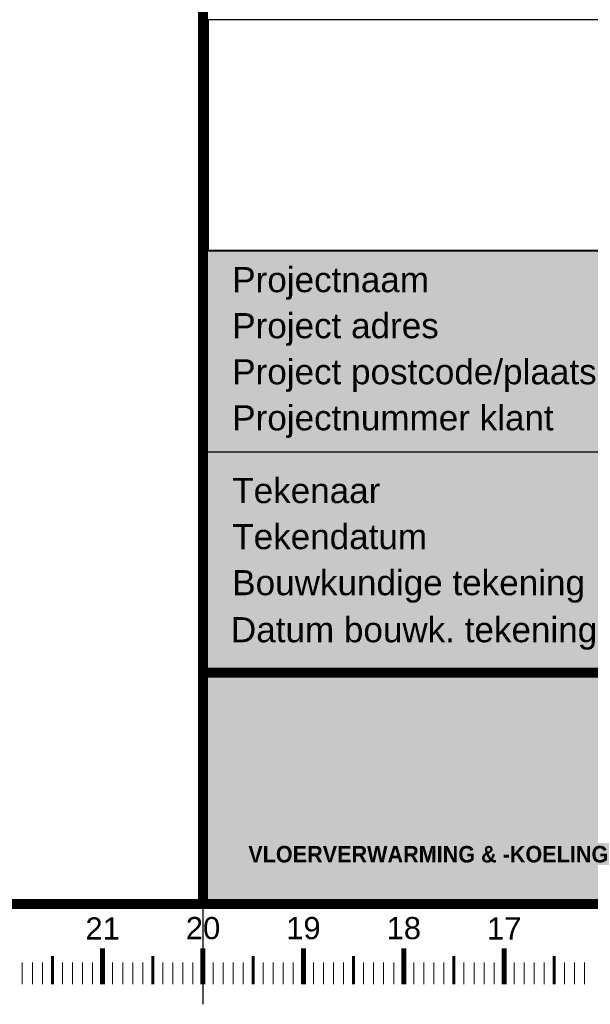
# Model space of a CAD drawing. Header units: millimetres. Extents: x 0 to 29700, y 0 to 21000.
# Tile 19 of 24: x 18287 to 21129, y 0 to 4901. Entities that reach past the tile are written whole.
import ezdxf
from ezdxf.enums import TextEntityAlignment as Align

# ---------------------------------------------------------------- set-up
doc = ezdxf.new("R2010")
doc.units = ezdxf.units.MM
doc.header["$LTSCALE"] = 50
doc.linetypes.add('2322107', pattern=[2000, 1000, 1000])
for name, color, linetype in [('3', 7, 'Continuous'), ('50_MMKADER', 7, 'Continuous'), ('BOUWKUNDIG', 8, 'Continuous'), ('Kader_WTH', 7, 'Continuous')]:
    doc.layers.add(name, color=color, linetype=linetype)
doc.layers.add('RU_Dim', color=251, linetype='Continuous', lineweight=15)
doc.layers.add('RU_Hatch', color=7, linetype='Continuous', true_color=0xe00000)
doc.layers.add('RU_Outline', color=7, linetype='Continuous', lineweight=15, true_color=0x000000)
doc.styles.add('Annotative', font='ARIAL.TTF')
doc.styles.add('ROMANS', font='romans', dxfattribs={"height": 15})
doc.styles.add('style1', font='ariblk.TTF', dxfattribs={"width": 0.8, "height": 35})
doc.styles.add('style2', font='ARIAL.TTF', dxfattribs={"height": 16})
doc.styles.add('style3', font='ARIALBD.TTF', dxfattribs={"height": 15})

# ---------------------------------------------------------------- blocks, each defined once
blk = doc.blocks.new('a2')
at = {"layer": 'Kader_WTH', "color": 18, "lineweight": -3, "true_color": 0x000000}
blk.add_line((384, 9.991), (384, -0.009), dxfattribs=at)
at = {"layer": 'Kader_WTH', "lineweight": -3, "const_width": 1}
blk.add_lwpolyline([(584, 9.991), (584, 410), (10, 410), (10, 9.991)], close=True, dxfattribs=at)
at = {"layer": 'Kader_WTH', "color": 8, "lineweight": -3, "true_color": 0x6e6e6e}
for points, const_width in [([(369, 1.991), (369, 4.812)], 0.3), ([(374, 1.991), (374, 5.571)], 0.5), ([(379, 1.991), (379, 4.812)], 0.3), ([(384, 1.991), (384, 5.571)], 0.5), ([(389, 1.991), (389, 4.812)], 0.3), ([(394, 1.991), (394, 5.571)], 0.5), ([(399, 1.991), (399, 4.812)], 0.3), ([(404, 1.991), (404, 5.571)], 0.5), ([(409, 1.991), (409, 4.812)], 0.3), ([(414, 1.991), (414, 5.571)], 0.5), ([(419, 1.991), (419, 4.812)], 0.3), ([(366, 1.991), (366, 4.184)], 0.1), ([(367, 1.991), (367, 4.184)], 0.1), ([(368, 1.991), (368, 4.184)], 0.1), ([(370, 1.991), (370, 4.184)], 0.1), ([(371, 1.991), (371, 4.184)], 0.1), ([(372, 1.991), (372, 4.184)], 0.1), ([(373, 1.991), (373, 4.184)], 0.1), ([(375, 1.991), (375, 4.184)], 0.1), ([(376, 1.991), (376, 4.184)], 0.1), ([(377, 1.991), (377, 4.184)], 0.1), ([(378, 1.991), (378, 4.184)], 0.1), ([(380, 1.991), (380, 4.184)], 0.1), ([(381, 1.991), (381, 4.184)], 0.1), ([(382, 1.991), (382, 4.184)], 0.1), ([(383, 1.991), (383, 4.184)], 0.1), ([(385, 1.991), (385, 4.184)], 0.1), ([(386, 1.991), (386, 4.184)], 0.1), ([(387, 1.991), (387, 4.184)], 0.1), ([(388, 1.991), (388, 4.184)], 0.1), ([(390, 1.991), (390, 4.184)], 0.1), ([(391, 1.991), (391, 4.184)], 0.1), ([(392, 1.991), (392, 4.184)], 0.1), ([(393, 1.991), (393, 4.184)], 0.1), ([(395, 1.991), (395, 4.184)], 0.1), ([(396, 1.991), (396, 4.184)], 0.1), ([(397, 1.991), (397, 4.184)], 0.1), ([(398, 1.991), (398, 4.184)], 0.1), ([(400, 1.991), (400, 4.184)], 0.1), ([(401, 1.991), (401, 4.184)], 0.1), ([(402, 1.991), (402, 4.184)], 0.1), ([(403, 1.991), (403, 4.184)], 0.1), ([(405, 1.991), (405, 4.184)], 0.1), ([(406, 1.991), (406, 4.184)], 0.1), ([(407, 1.991), (407, 4.184)], 0.1), ([(408, 1.991), (408, 4.184)], 0.1), ([(410, 1.991), (410, 4.184)], 0.1), ([(411, 1.991), (411, 4.184)], 0.1), ([(412, 1.991), (412, 4.184)], 0.1), ([(413, 1.991), (413, 4.184)], 0.1), ([(415, 1.991), (415, 4.184)], 0.1), ([(416, 1.991), (416, 4.184)], 0.1), ([(417, 1.991), (417, 4.184)], 0.1), ([(418, 1.991), (418, 4.184)], 0.1), ([(420, 1.991), (420, 4.184)], 0.1), ([(421, 1.991), (421, 4.184)], 0.1), ([(422, 1.991), (422, 4.184)], 0.1)]:
    blk.add_lwpolyline(points, dxfattribs=dict(at, const_width=const_width))
at = {"layer": 'Kader_WTH', "style": 'Annotative'}
for s, p in [('21', (374.005, 6.436)), ('19', (394.005, 6.474)), ('18', (404.005, 6.474)), ('17', (414.005, 6.436))]:
    blk.add_text(s, height=2.2092, dxfattribs=at).set_placement(p, align=Align.CENTER)
at = {"layer": 'Kader_WTH', "color": 1, "style": 'Annotative'}
blk.add_text('20', height=2.2092, dxfattribs=at).set_placement((384.005, 6.474), align=Align.CENTER)
blk = doc.blocks.new('WTH_Kaderlogo')
at = {"layer": 'BOUWKUNDIG', "lineweight": -3}
h = blk.add_hatch(color=1, dxfattribs=at)
h.dxf.hatch_style = 1
h.paths.add_polyline_path([(-163.856, 20.083), (-183.912, 20.083), (-183.912, 12.916, -1), (-184.897, 12.916), (-184.897, 20.083), (-190.172, 20.083), (-190.172, 12.939, -1), (-191.18, 12.939), (-191.18, 20.083), (-196.445, 20.083), (-196.445, 12.971, 0.617651), (-187.609, 8.135, 0.564717), (-178.69, 12.424), (-178.69, 14.618), (-176.508, 14.618), (-176.508, 7.206), (-171.142, 7.206), (-171.142, 14.565), (-169.117, 14.565), (-169.117, 7.206), (-163.882, 7.206), (-163.882, 10.78), (-161.778, 10.78), (-161.778, 7.206), (-156.547, 7.206), (-156.547, 20.083), (-161.725, 20.083), (-161.725, 16.327), (-163.856, 16.327)])
at = {"layer": 'BOUWKUNDIG', "lineweight": -3, "true_color": 0x000000}
h = blk.add_hatch(color=18, dxfattribs=at)
h.dxf.hatch_style = 1
h.paths.add_polyline_path([(-195.452, 8.808), (-196.486, 8.808), (-196.486, 3.3), (-156.56, 3.3), (-156.56, 6.748), (-162.408, 6.748), (-162.408, 8.85), (-163.334, 8.85), (-163.334, 6.748), (-169.729, 6.748), (-169.729, 8.85), (-170.612, 8.85), (-170.612, 6.706), (-177.091, 6.706), (-177.091, 8.85), (-179.754, 8.85, -0.359604), (-187.602, 7.587, -0.370632)])
at = {"layer": 'RU_Hatch', "true_color": 0xfafafa}
h = blk.add_hatch(color=7, dxfattribs=at)
h.dxf.hatch_style = 1
h.paths.add_polyline_path([(0, 65.032), (-200, 65.032), (-200, 23.032), (0, 23.032)])
at = {"layer": 'RU_Hatch'}
h = blk.add_hatch(color=9, dxfattribs=at)
h.dxf.hatch_style = 1
h.set_gradient(color1=(201, 201, 201), tint=1)
h.paths.add_polyline_path([(-200, 23.032), (-200, 0), (0, 0), (0, 23.032)])
at = {"layer": 'Kader_WTH', "color": 18, "lineweight": -3, "true_color": 0x000000, "const_width": 1}
for points in [[(-200, 0), (-200, 287), (0, 287)], [(0, 23.032), (-200, 23.032)]]:
    blk.add_lwpolyline(points, dxfattribs=at)
at = {"layer": 'Kader_WTH', "color": 18, "lineweight": -3, "true_color": 0x000000}
for points in [[(0, 65.032), (-200, 65.032)], [(-70, 44.976), (-200, 44.976)]]:
    blk.add_lwpolyline(points, dxfattribs=at)
at = {"layer": 'BOUWKUNDIG', "color": 7, "lineweight": -3, "true_color": 0xfafafa, "style": 'style3'}
blk.add_text('VLOERVERWARMING & -KOELING', height=1.64858, dxfattribs=at).set_placement((-195.488, 4.123))
at = {"layer": 'RU_Outline', "color": 18, "true_color": 0x000000, "char_height": 2.5, "attachment_point": 1, "line_spacing_factor": 1.1, "style": 'Annotative'}
for s, width, insert in [('Projectnaam^I^I^I:\\PProject adres^I^I:\\PProject postcode/plaats^I:\\PProjectnummer klant^I:', 53.7902, (-197.084, 63.397)), ('Tekenaar^I ^I^I:\\PTekendatum^I^I^I:\\PBouwkundige tekening^I:\\P^I^I^I^I:', 65.16742, (-197.084, 42.397)), ('Datum bouwk. tekening ', 950, (-197.215, 28.547))]:
    blk.add_mtext_dynamic_manual_height_columns(s, width=width, gutter_width=100, heights=[0], dxfattribs=dict(at, insert=insert))
at = {"layer": 'RU_Outline', "color": 175, "true_color": 0x353dac, "style": 'style2'}
for tag, p, height in [('TYPE_RU_1', (-193.361, 169.198), 1.8), ('BEV_MAT_1', (-168.323, 169.198), 1.8), ('TYPE_RU_13', (-136.98, 169.198), 1.8), ('BEV_MAT_13', (-111.756, 169.198), 1.8), ('TYPE_RU_2', (-193.361, 165.198), 1.8), ('BEV_MAT_2', (-168.323, 165.198), 1.8), ('TYPE_RU_14', (-136.98, 165.198), 1.8), ('BEV_MAT_14', (-111.756, 165.198), 1.8), ('2034_250', (-68.297, 165.198), 1.8), ('1627_105', (-38.057, 165.198), 1.8), ('162_120', (-9.205, 165.198), 1.8), ('TYPE_RU_3', (-193.361, 161.198), 1.8), ('BEV_MAT_3', (-168.323, 161.198), 1.8), ('TYPE_RU_15', (-136.98, 161.198), 1.8), ('BEV_MAT_15', (-111.756, 161.198), 1.8), ('2034_165', (-68.297, 161.198), 1.8), ('1627_90', (-38.057, 161.198), 1.8), ('162_90', (-9.205, 161.198), 1.8), ('TYPE_RU_4', (-193.361, 157.198), 1.8), ('BEV_MAT_4', (-168.323, 157.198), 1.8), ('TYPE_RU_16', (-136.98, 157.198), 1.8), ('BEV_MAT_16', (-111.756, 157.198), 1.8), ('2034_125', (-68.297, 157.198), 1.8), ('1627_75', (-38.057, 157.198), 1.8), ('162_60', (-9.205, 157.198), 1.8), ('TYPE_RU_5', (-193.361, 153.198), 1.8), ('BEV_MAT_5', (-168.323, 153.198), 1.8), ('TYPE_RU_17', (-136.98, 153.198), 1.8), ('BEV_MAT_17', (-111.756, 153.198), 1.8), ('2034_105', (-68.297, 153.198), 1.8), ('1627_63', (-38.057, 153.198), 1.8), ('162_TOT', (-9.205, 153.198), 1.8), ('TYPE_RU_6', (-193.361, 149.198), 1.8), ('BEV_MAT_6', (-168.323, 149.198), 1.8), ('TYPE_RU_18', (-136.98, 149.198), 1.8), ('BEV_MAT_18', (-111.756, 149.198), 1.8), ('2034_90', (-68.297, 149.198), 1.8), ('1627_TOT', (-38.057, 149.198), 1.8), ('162_W', (-9.205, 149.198), 1.8), ('TYPE_RU_7', (-193.361, 145.198), 1.8), ('BEV_MAT_7', (-168.323, 145.198), 1.8), ('TYPE_RU_19', (-136.98, 145.198), 1.8), ('BEV_MAT_19', (-111.756, 145.198), 1.8), ('2034_75', (-68.297, 145.198), 1.8), ('1627_W', (-38.057, 145.198), 1.8), ('TYPE_RU_8', (-193.361, 141.198), 1.8), ('BEV_MAT_8', (-168.323, 141.198), 1.8), ('TYPE_RU_20', (-136.98, 141.198), 1.8), ('BEV_MAT_20', (-111.756, 141.198), 1.8), ('2034_63', (-68.297, 141.198), 1.8), ('VAR_1', (-38.057, 141.198), 1.8), ('142_90', (-9.205, 141.198), 1.8), ('TYPE_RU_9', (-193.361, 137.198), 1.8), ('BEV_MAT_9', (-168.323, 137.198), 1.8), ('TYPE_RU_21', (-136.98, 137.198), 1.8), ('BEV_MAT_21', (-111.756, 137.198), 1.8), ('2034_50', (-68.297, 137.198), 1.8), ('VAR_2', (-38.057, 137.198), 1.8), ('142_60', (-9.205, 137.198), 1.8), ('TYPE_RU_10', (-193.361, 133.198), 1.8), ('BEV_MAT_10', (-168.323, 133.198), 1.8), ('TYPE_RU_22', (-136.98, 133.198), 1.8), ('BEV_MAT_22', (-111.756, 133.198), 1.8), ('2034_40', (-68.297, 133.198), 1.8), ('VAR_3', (-38.057, 133.198), 1.8), ('142_TOT', (-9.205, 133.198), 1.8), ('TYPE_RU_11', (-193.361, 129.198), 1.8), ('BEV_MAT_11', (-168.323, 129.198), 1.8), ('TYPE_RU_23', (-136.98, 129.198), 1.8), ('BEV_MAT_23', (-111.756, 129.198), 1.8), ('2034_TOT', (-68.297, 129.198), 1.8), ('VAR_4', (-38.057, 129.198), 1.8), ('VAR_6', (-9.057, 129.198), 1.8), ('TYPE_RU_12', (-193.361, 125.198), 1.8), ('BEV_MAT_12', (-168.323, 125.198), 1.8), ('TYPE_RU_24', (-136.98, 125.198), 1.8), ('BEV_MAT_24', (-111.756, 125.198), 1.8), ('2034_W', (-68.297, 125.198), 1.8), ('VAR_5', (-38.057, 125.198), 1.8), ('VAR_7', (-9.057, 125.198), 1.8), ('WIJZ_D_1', (-193.361, 117.198), 1.8), ('WIJZ_T_1', (-178.45, 117.198), 1.8), ('WIJZ_O_1', (-168.323, 117.198), 1.8), ('WIJZ_D_2', (-193.361, 113.198), 1.8), ('WIJZ_T_2', (-178.45, 113.198), 1.8), ('WIJZ_O_2', (-168.323, 113.198), 1.8), ('WIJZ_D_3', (-193.361, 109.198), 1.8), ('WIJZ_T_3', (-178.45, 109.198), 1.8), ('WIJZ_O_3', (-168.323, 109.198), 1.8), ('WIJZ_D_4', (-193.361, 105.198), 1.8), ('WIJZ_T_4', (-178.45, 105.198), 1.8), ('WIJZ_O_4', (-168.323, 105.198), 1.8), ('WIJZ_D_5', (-193.361, 101.198), 1.8), ('WIJZ_T_5', (-178.45, 101.198), 1.8), ('WIJZ_O_5', (-168.323, 101.198), 1.8), ('WIJZ_D_6', (-193.361, 97.198), 1.8), ('WIJZ_T_6', (-178.45, 97.198), 1.8), ('WIJZ_O_6', (-168.323, 97.198), 1.8), ('WIJZ_D_7', (-193.361, 93.198), 1.8), ('WIJZ_T_7', (-178.45, 93.198), 1.8), ('WIJZ_O_7', (-168.323, 93.198), 1.8), ('WIJZ_D_8', (-193.361, 89.198), 1.8), ('WIJZ_T_8', (-178.45, 89.198), 1.8), ('WIJZ_O_8', (-168.323, 89.198), 1.8), ('PROJECTNAAM', (-155.027, 60.852), 2.5), ('PROJECT_ADRES', (-155.027, 56.344), 2.5), ('PROJECT_PC_PLAATS', (-155.027, 51.763), 2.5), ('PROJECTNUMMER', (-38.858, 51.592), 2.5), ('PROJECTNUMMER_KLANT', (-155.027, 47.181), 2.5), ('BLADNR', (-38.858, 45.742), 2.5), ('VERDIEPING', (-38.781, 41.603), 2.5), ('TEKENAAR', (-155.027, 39.957), 2.5), ('FORMAAT', (-108.745, 39.957), 2.5), ('SCHAAL', (-38.781, 37.322), 2.5), ('WONING_TYPE', (-14.305, 37.304), 2.5), ('TEKENDATUM', (-155.027, 35.376), 2.5), ('GEBOUW', (-38.858, 33.157), 2.5), ('BOUWKUNDIGETEKENING', (-155.027, 30.794), 2.5), ('BOUWNUMMER', (-38.858, 29.156), 2.5), ('BT_DATUM', (-154.965, 26.098), 2.5), ('BOUWNUMMER2', (-38.858, 25.156), 2.5)]:
    blk.add_attdef(tag, p, '', height=height, dxfattribs=at)
at = {"layer": 'RU_Outline', "color": 18, "true_color": 0x000000, "style": 'style2'}
for tag, p in [('VAR_O_1', (-57.182, 141.198)), ('VAR_O_2', (-57.182, 137.198)), ('VAR_O_3', (-57.182, 133.198)), ('VAR_O_4', (-57.182, 129.198)), ('VAR_O_6', (-28.182, 129.198)), ('VAR_O_5', (-57.182, 125.198)), ('VAR_O_7', (-28.182, 125.198))]:
    blk.add_attdef(tag, p, '', height=1.5, dxfattribs=at)
at = {"layer": 'RU_Outline', "color": 175, "true_color": 0x353dac, "style": 'style1', "width": 0.8}
blk.add_attdef('PROJECTSTATUS', text='', height=5, dxfattribs=at).set_placement((-34.778, 57.905), align=Align.CENTER)
at = {"layer": 'RU_Outline', "color": 175, "lineweight": -3, "true_color": 0x353dac, "style": 'ROMANS', "flags": 1}
blk.add_attdef('LOKATIE_BOUWK_TEKENING', (0.366, 0.363), '', height=1.5, dxfattribs=at)
blk = doc.blocks.new('RUH-R4')
at = {"layer": 'RU_Dim', "insert": (-644.53, 98.06), "char_height": 12, "attachment_point": 1, "style": 'Annotative'}
blk.add_mtext_dynamic_manual_height_columns('\\pi258.95;Min.\\P\\pi244.61;100 mm', width=546.8699, gutter_width=566.79, heights=[0], dxfattribs=at)
at = {"layer": 'RU_Outline', "color": 175, "true_color": 0x353dac, "style": 'style2'}
for tag, p in [('GR1', (-792.45, 128.58)), ('GR2', (-732.45, 128.58)), ('GR3', (-672.45, 128.58)), ('GR4', (-612.45, 128.58))]:
    blk.add_attdef(tag, text='', height=21, dxfattribs=at).set_placement(p, align=Align.CENTER)
at = {"layer": 'RU_Outline', "color": 175, "true_color": 0x353dac, "style": 'style2', "flags": 1}
blk.add_attdef('RU_NR', text='', height=21, dxfattribs=at).set_placement((-792.45, 73.17), align=Align.CENTER)
blk = doc.blocks.new('Korporaal_Oud-Beijerland')
at = {"layer": 'Kader_WTH', "lineweight": -3}
for p, q in [((0, 23), (-200, 23)), ((-200, 23), (-200, 0)), ((-200, 0), (0, 0))]:
    blk.add_line(p, q, dxfattribs=at)
at = {"layer": 'Kader_WTH', "lineweight": -3, "style": 'ROMANS', "flags": 1}
blk.add_attdef('KLANTNAAM', (-198.928, -3.819), '', height=1.5, dxfattribs=at)

msp = doc.modelspace()

# ---------------------------------------------------------------- block references
at = {"layer": '3', "lineweight": -3, "xscale": 5, "yscale": 5}
msp.add_blockref('RUH-R4', (15845.7, 2793.1), dxfattribs=at)
at = {"layer": '50_MMKADER', "lineweight": -3, "xscale": 50, "yscale": 50}
msp.add_blockref('Korporaal_Oud-Beijerland', (29225, 3750.5), dxfattribs=at)
at = {"layer": 'Kader_WTH', "linetype": '2322107', "lineweight": -3, "xscale": 50, "yscale": 50, "zscale": 50}
msp.add_blockref('a2', (0, 0), dxfattribs=at)
at = {"layer": 'Kader_WTH', "lineweight": -3, "xscale": 50, "yscale": 50, "zscale": 50}
msp.add_blockref('WTH_Kaderlogo', (29200, 499.5), dxfattribs=at)

doc.saveas('drawing.dxf')
